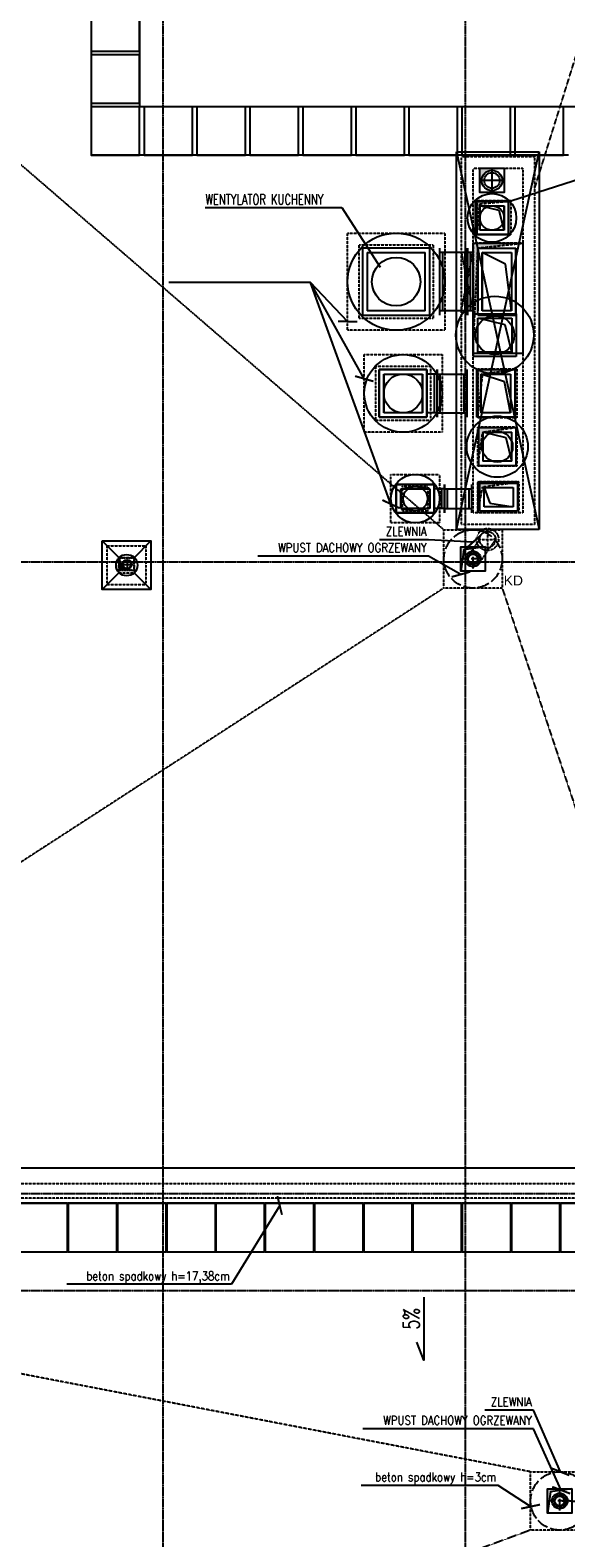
# Model space of a CAD drawing. Extents: x -7228 to 74941, y -112898 to 85621.
# Tile 13 of 256: x 51841 to 52392, y -101066 to -99514. Entities that reach past the tile are written whole.
import ezdxf
from ezdxf.enums import TextEntityAlignment as Align

# ---------------------------------------------------------------- set-up
doc = ezdxf.new("R2010")
doc.units = 0
for name, pattern in [('ACAD_ISO02W100', [15, 12, -3]), ('ACAD_ISO10W100', [18.5, 12, -3, 0.5, -3]), ('CENTER', [2, 1.25, -0.25, 0.25, -0.25]), ('DASHDOT', [1, 0.5, -0.25, 0, -0.25]), ('DASHED', [0.75, 0.5, -0.25])]:
    doc.linetypes.add(name, pattern=pattern)
doc.layers.get('0').update_dxf_attribs({"color": 101, "linetype": 'CONTINUOUS'})
for name, color, linetype in [('Ins-kan', 54, 'CONTINUOUS'), ('Ins-went', 141, 'CONTINUOUS'), ('Ins-wod', 4, 'CONTINUOUS'), ('Krzychu - Warstwa detali na rzutach', 232, 'CONTINUOUS'), ('Opis-spadki', 61, 'CONTINUOUS'), ('Os-osie glowne', 1, 'CENTER'), ('Pzt-chodniki-hatch', 252, 'CONTINUOUS'), ('Sch-opis', 51, 'CONTINUOUS'), ('W-idok', 8, 'CONTINUOUS'), ('W-izol-w', 144, 'CONTINUOUS'), ('W-otwor-strop', 1, 'CONTINUOUS'), ('W-widok-spadki', 61, 'CONTINUOUS')]:
    doc.layers.add(name, color=color, linetype=linetype)
doc.styles.add('ROMANS', font='romans', dxfattribs={"width": 0.85})
doc.styles.add('tab-bud$0$ROMANS', font='romans', dxfattribs={"width": 0.7})
doc.styles.add('TYTUL2', font='ARIAL.TTF')
doc.dimstyles.new('CHMIELNA', dxfattribs={"dimscale": 3.5, "dimtxt": 4, "dimasz": 1.5, "dimexe": 3, "dimexo": 0, "dimgap": 1, "dimtad": 1, "dimdec": 1, "dimrnd": 0.5, "dimzin": 12, "dimdsep": 46, "dimtxsty": 'ROMANS', "dimblk": 'DIMTICK', "dimcen": 0.09, "dimse1": 1, "dimse2": 1, "dimclrd": 143, "dimclrt": 53, "dimadec": 0, "dimazin": 0, "dimtfac": 1, "dimtdec": 1, "dimtix": 1, "dimtmove": 2, "dimatfit": 2, "dimldrblk": 'ARCHTICK', "dimfxl": 0, "dimtolj": 1, "dimtzin": 0, "dimarcsym": 0})

# ---------------------------------------------------------------- blocks, each defined once
blk = doc.blocks.new('_kgjdskfgjkfh')
at = {"linetype": 'ACAD_ISO10W100'}
for p, q in [((10, 0), (-10, 0)), ((0, 10), (0, -10))]:
    blk.add_line(p, q, dxfattribs=at)
at = {"linetype": 'Continuous', "ltscale": 7}
for p, q in [((-8, 0), (-5, 0)), ((-7.6, 2.5), (-4.8, 1.5)), ((-6.5, 4.7), (-4, 2.9)), ((-4.7, 6.5), (-2.9, 4)), ((-2.5, 7.6), (-1.5, 4.8)), ((0, 8), (0, 5)), ((2.5, 7.6), (1.5, 4.8)), ((4.7, 6.5), (2.9, 4)), ((6.5, 4.7), (4, 2.9)), ((7.6, 2.5), (4.8, 1.5)), ((8, 0), (5, 0)), ((-7.6, -2.5), (-4.8, -1.5)), ((-6.5, -4.7), (-4, -2.9)), ((-4.7, -6.5), (-2.9, -4)), ((-2.5, -7.6), (-1.5, -4.8)), ((0, -8), (0, -5)), ((2.5, -7.6), (1.5, -4.8)), ((4.7, -6.5), (2.9, -4)), ((6.5, -4.7), (4, -2.9)), ((7.6, -2.5), (4.8, -1.5))]:
    blk.add_line(p, q, dxfattribs=at)
at = {"linetype": 'ACAD_ISO02W100'}
blk.add_circle((0, 0), 30, dxfattribs=at)
at = {"linetype": 'Continuous', "ltscale": 7}
for radius in [8, 5]:
    blk.add_circle((0, 0), radius, dxfattribs=at)
blk = doc.blocks.new('DIMTICK')
for p, q in [((-1, 0), (1, 0)), ((0, 1), (0, -1))]:
    blk.add_line(p, q)
at = {"const_width": 0.141}
blk.add_lwpolyline([(0.71, 0.71), (-0.71, -0.71)], dxfattribs=at)
blk = doc.blocks.new('SPADKI')
at = {"ltscale": 25}
blk.add_lwpolyline([(0, 0), (0, -70), (-8, -50), (-8, -50)], dxfattribs=at)
at = {"ltscale": 25, "style": 'ROMANS', "width": 0.7}
blk.add_attdef('SP%', text='', height=18, rotation=90, dxfattribs=at).set_placement((-4.9, -24), align=Align.CENTER)
blk = doc.blocks.new('*U2912')
at = {"color": 0, "linetype": 'ByBlock', "lineweight": -2}
blk.add_circle((0, 0), 400, dxfattribs=at)
blk = doc.blocks.new('*U2913')
at = {"color": 0, "linetype": 'ByBlock', "lineweight": -2}
blk.add_circle((0, 0), 200, dxfattribs=at)
blk = doc.blocks.new('*U2916')
at = {"color": 0, "linetype": 'ByBlock', "lineweight": -2}
blk.add_circle((0, 0), 315, dxfattribs=at)
blk = doc.blocks.new('*U2917')
at = {"color": 0, "linetype": 'ByBlock', "lineweight": -2}
blk.add_circle((0, 0), 158, dxfattribs=at)
blk = doc.blocks.new('*U2914')
at = {"color": 0, "linetype": 'ByBlock', "lineweight": -2}
blk.add_circle((0, 0), 250, dxfattribs=at)
blk = doc.blocks.new('*U2915')
at = {"color": 0, "linetype": 'ByBlock', "lineweight": -2}
blk.add_circle((0, 0), 125, dxfattribs=at)
blk = doc.blocks.new('*U2922')
at = {"color": 0, "linetype": 'ByBlock', "lineweight": -2}
blk.add_circle((0, 0), 500, dxfattribs=at)
blk = doc.blocks.new('*U2921')
at = {"color": 0, "linetype": 'ByBlock', "lineweight": -2}
blk.add_circle((0, 0), 250, dxfattribs=at)
blk = doc.blocks.new('*U2923')
at = {"color": 0, "linetype": 'ByBlock', "lineweight": -2}
blk.add_circle((0, 0), 200, dxfattribs=at)
blk = doc.blocks.new('*U2924')
at = {"color": 0, "linetype": 'ByBlock', "lineweight": -2}
blk.add_circle((0, 0), 250, dxfattribs=at)
blk = doc.blocks.new('*U2925')
at = {"color": 0, "linetype": 'ByBlock', "lineweight": -2}
blk.add_circle((0, 0), 125, dxfattribs=at)

msp = doc.modelspace()

# ---------------------------------------------------------------- hatches: boundary and pattern name
at = {"layer": 'W-otwor-strop'}
h = msp.add_hatch(color=256, dxfattribs=at)
h.paths.add_polyline_path([(52303.547, -99656.302), (52303.547, -99681.302), (52305.616, -99670.443, -0.03903407), (52305.487, -99668.802, -0.13391706), (52306.95, -99663.441), (52307.547, -99660.302), (52310.686, -99659.704, -0.17385995), (52317.689, -99658.37), (52328.547, -99656.302)])
h.paths.add_polyline_path([(52306.95, -99663.441, 0.13391706), (52305.487, -99668.802), (52305.928, -99668.802)], flags=17)
h.paths.add_polyline_path([(52305.928, -99668.802), (52305.487, -99668.802, 0.03903407), (52305.616, -99670.443)], flags=17)
h.paths.add_polyline_path([(52310.686, -99659.704), (52307.547, -99660.302), (52306.95, -99663.441, -0.12712734)], flags=17)
h.paths.add_polyline_path([(52310.686, -99659.704), (52316.047, -99658.683), (52316.047, -99658.242, 0.13391706)], flags=17)
h.paths.add_polyline_path([(52317.689, -99658.37, 0.03903407), (52316.047, -99658.242), (52316.047, -99658.683)], flags=17)
for points in [[(52335.511, -99689.861), (52300.511, -99689.861), (52300.511, -99724.861), (52303.511, -99692.861)], [(52347.71, -99733.323), (52296.547, -99733.323), (52296.547, -99846.952), (52301.547, -99738.323)], [(52341.547, -99862.957), (52301.547, -99862.957), (52301.547, -99912.985), (52306.547, -99867.957)], [(52341.547, -99922.787), (52301.547, -99922.787), (52301.547, -99962.787), (52306.547, -99927.787)], [(52343.543, -99979.071), (52301.547, -99979.071), (52301.547, -100010.957), (52306.547, -99984.071)], [(52309.094, -100045.79), (52287.094, -100048.79), (52284.094, -100070.79), (52284.094, -100045.79)]]:
    msp.add_hatch(color=256, dxfattribs=at).paths.add_polyline_path(points)
h = msp.add_hatch(color=256, dxfattribs=at)
h.paths.add_polyline_path([(51938.249, -100067.977), (51935.547, -100067.302), (51933.747, -100061.302), (51932.547, -100061.302), (51932.547, -100070.302), (51947.547, -100070.302), (51940.788, -100068.612, -0.14125293)])
h.paths.add_polyline_path([(51932.547, -100057.302), (51932.547, -100061.302), (51933.747, -100061.302)])
h.paths.add_polyline_path([(51938.249, -100067.977, 0.13216858), (51940.62, -100068.615), (51940.62, -100068.57)], flags=17)
at = {"layer": 'W-otwor-strop', "linetype": 'Continuous'}
msp.add_hatch(color=256, dxfattribs=at).paths.add_polyline_path([(52398.344, -101015.29), (52376.344, -101018.29), (52373.344, -101040.29), (52373.344, -101015.29)])

# ---------------------------------------------------------------- linework, layer by layer
at = {"color": 4, "linetype": 'Continuous'}
msp.add_line((52333.047, -99724.327), (52299.047, -99724.327), dxfattribs=at)
at = {"color": 0, "linetype": 'ByBlock', "lineweight": -2}
msp.add_line((52244.647, -99867.985), (52244.647, -99907.985), dxfattribs=at)
msp.add_circle((52237.144, -99996.264), 12.5, dxfattribs=at)
at = {"layer": 'Ins-kan', "linetype": 'Continuous', "ltscale": 0.3}
for p, q in [((51935.895, -100063.89), (51945.345, -100063.89)), ((51940.62, -100059.165), (51940.62, -100068.615))]:
    msp.add_line(p, q, dxfattribs=at)
for centre, radius in [((51940.304, -100064.741), 11), ((51940.62, -100063.89), 4.725), ((51940.62, -100063.89), 4.125)]:
    msp.add_circle(centre, radius, dxfattribs=at)
at = {"layer": 'Ins-went', "ltscale": 2}
for p, q in [((52316.047, -99656.802), (52316.047, -99680.802)), ((52328.047, -99668.802), (52304.047, -99668.802)), ((52333.047, -99690.327), (52299.047, -99690.327)), ((52299.047, -99690.327), (52299.047, -99724.327)), ((52299.047, -99724.327), (52299.047, -99690.327)), ((52299.047, -99690.327), (52333.047, -99690.327)), ((52303.547, -99694.827), (52303.547, -99719.827)), ((52303.547, -99694.827), (52328.547, -99694.827)), ((52323.547, -99699.827), (52303.547, -99694.827)), ((52303.547, -99719.827), (52303.547, -99694.827)), ((52303.547, -99694.827), (52328.547, -99694.827)), ((52328.547, -99719.827), (52328.547, -99694.827)), ((52328.547, -99694.827), (52328.547, -99719.827)), ((52333.047, -99724.327), (52333.047, -99690.327)), ((52333.047, -99690.327), (52333.047, -99724.327)), ((52328.547, -99719.827), (52323.547, -99699.827)), ((52299.047, -99724.327), (52333.047, -99724.327)), ((52328.547, -99719.827), (52303.547, -99719.827)), ((52328.547, -99719.827), (52303.547, -99719.827)), ((52251.976, -99738.457), (52182.976, -99738.457)), ((52182.976, -99738.457), (52182.976, -99807.457)), ((52187.476, -99742.957), (52187.476, -99802.957)), ((52187.476, -99742.957), (52247.476, -99742.957)), ((52247.476, -99802.957), (52247.476, -99742.957)), ((52251.976, -99807.457), (52251.976, -99738.457)), ((52262.447, -99807.457), (52262.447, -99738.457)), ((52291.047, -99742.957), (52262.447, -99742.957)), ((52265.447, -99802.957), (52265.447, -99742.957)), ((52288.047, -99742.957), (52288.047, -99802.957)), ((52291.047, -99807.443), (52291.047, -99738.443)), ((52291.047, -99738.457), (52291.047, -99807.457)), ((52294.047, -99802.943), (52294.047, -99742.943)), ((52301.547, -99738.443), (52340.547, -99738.443)), ((52301.547, -99738.443), (52301.547, -99742.943)), ((52301.547, -99807.443), (52301.547, -99738.443)), ((52301.547, -99738.443), (52340.547, -99738.443)), ((52301.547, -99742.943), (52301.547, -99802.943)), ((52306.047, -99742.943), (52306.047, -99802.943)), ((52330.047, -99754.943), (52306.047, -99742.943)), ((52306.047, -99802.943), (52306.047, -99742.943)), ((52306.047, -99742.943), (52336.047, -99742.943)), ((52336.047, -99742.943), (52336.047, -99802.943)), ((52336.047, -99742.943), (52336.047, -99802.943)), ((52340.547, -99807.443), (52340.547, -99738.443)), ((52340.547, -99738.443), (52340.547, -99807.443)), ((52336.047, -99802.943), (52330.047, -99754.943)), ((52247.476, -99802.957), (52187.476, -99802.957)), ((52291.047, -99802.957), (52262.447, -99802.957)), ((52301.547, -99807.443), (52301.547, -99802.943)), ((52336.047, -99802.943), (52306.047, -99802.943)), ((52182.976, -99807.457), (52251.976, -99807.457)), ((52297.047, -99849.957), (52297.047, -99805.957)), ((52297.047, -99805.957), (52341.047, -99805.957)), ((52301.547, -99807.443), (52340.547, -99807.443)), ((52340.547, -99807.443), (52301.547, -99807.443)), ((52329.547, -99817.457), (52301.547, -99810.457)), ((52301.547, -99845.457), (52301.547, -99810.457)), ((52301.547, -99810.457), (52336.547, -99810.457)), ((52336.547, -99845.457), (52329.547, -99817.457)), ((52336.547, -99810.457), (52336.547, -99845.457)), ((52341.047, -99805.957), (52341.047, -99849.957)), ((52341.047, -99849.957), (52297.047, -99849.957)), ((52336.547, -99845.457), (52301.547, -99845.457)), ((52249.147, -99863.485), (52200.147, -99863.485)), ((52200.147, -99863.485), (52200.147, -99912.485)), ((52200.147, -99912.485), (52200.147, -99863.485)), ((52200.147, -99863.485), (52249.147, -99863.485)), ((52249.147, -99912.485), (52249.147, -99863.485)), ((52249.147, -99863.485), (52249.147, -99912.485)), ((52259.647, -99912.485), (52259.647, -99863.485)), ((52259.647, -99863.485), (52259.647, -99912.485)), ((52290.047, -99863.485), (52290.047, -99912.485)), ((52300.547, -99912.485), (52300.547, -99863.485)), ((52300.547, -99863.485), (52339.547, -99863.485)), ((52339.547, -99863.485), (52339.547, -99912.485)), ((52204.647, -99867.985), (52204.647, -99907.985)), ((52204.647, -99867.985), (52244.647, -99867.985)), ((52204.647, -99907.985), (52204.647, -99867.985)), ((52204.647, -99867.985), (52244.647, -99867.985)), ((52244.647, -99907.985), (52244.647, -99867.985)), ((52259.647, -99867.985), (52249.147, -99867.985)), ((52256.647, -99867.985), (52256.647, -99907.985)), ((52259.647, -99867.985), (52290.047, -99867.985)), ((52262.647, -99907.985), (52262.647, -99867.985)), ((52287.047, -99867.985), (52287.047, -99907.985)), ((52329.047, -99875.985), (52305.047, -99867.985)), ((52305.047, -99907.985), (52305.047, -99867.985)), ((52305.047, -99867.985), (52335.047, -99867.985)), ((52335.047, -99907.985), (52329.047, -99875.985)), ((52335.047, -99867.985), (52335.047, -99907.985)), ((52200.147, -99912.485), (52249.147, -99912.485)), ((52249.147, -99912.485), (52200.147, -99912.485)), ((52244.647, -99907.985), (52204.647, -99907.985)), ((52244.647, -99907.985), (52204.647, -99907.985)), ((52259.647, -99907.985), (52249.147, -99907.985)), ((52259.647, -99907.985), (52290.047, -99907.985)), ((52339.547, -99912.485), (52300.547, -99912.485)), ((52335.047, -99907.985), (52305.047, -99907.985)), ((52341.047, -99923.287), (52302.047, -99923.287)), ((52302.047, -99923.287), (52302.047, -99962.287)), ((52330.547, -99933.787), (52306.547, -99927.787)), ((52306.547, -99927.787), (52306.547, -99957.787)), ((52306.547, -99927.787), (52336.547, -99927.787)), ((52336.547, -99957.787), (52336.547, -99927.787)), ((52341.047, -99962.287), (52341.047, -99923.287)), ((52336.547, -99957.787), (52330.547, -99933.787)), ((52336.547, -99957.787), (52306.547, -99957.787)), ((52302.047, -99962.287), (52341.047, -99962.287)), ((52217.643, -100010.764), (52217.643, -99981.764)), ((52217.643, -99981.764), (52256.643, -99981.764)), ((52256.644, -99981.764), (52217.644, -99981.764)), ((52217.644, -99981.764), (52217.644, -100010.764)), ((52222.143, -100006.264), (52222.143, -99986.264)), ((52222.143, -99986.264), (52252.143, -99986.264)), ((52222.144, -99986.264), (52234.929, -99983.962)), ((52222.144, -99986.264), (52222.144, -100006.264)), ((52222.144, -99986.264), (52252.144, -99986.264)), ((52252.144, -99986.264), (52239.359, -99983.962)), ((52252.143, -99986.264), (52252.143, -100006.264)), ((52252.144, -100006.264), (52252.144, -99986.264)), ((52256.643, -99981.764), (52256.643, -100010.764)), ((52267.143, -99986.264), (52256.643, -99986.264)), ((52256.644, -100010.764), (52256.644, -99981.764)), ((52264.143, -99986.264), (52264.143, -100006.264)), ((52267.143, -100010.764), (52267.143, -99981.764)), ((52267.143, -99981.764), (52267.143, -100010.764)), ((52267.143, -99986.264), (52295.143, -99986.264)), ((52270.143, -100006.264), (52270.143, -99986.264)), ((52292.143, -99986.264), (52292.143, -100006.264)), ((52295.143, -99981.764), (52295.143, -100010.764)), ((52303.474, -99980.272), (52342.474, -99980.272)), ((52303.474, -100009.272), (52303.474, -99980.272)), ((52307.974, -99984.772), (52337.974, -99984.772)), ((52307.974, -100004.772), (52307.974, -99984.772)), ((52307.974, -99984.772), (52313.974, -100000.772)), ((52337.974, -99984.772), (52337.974, -100004.772)), ((52342.474, -99980.272), (52342.474, -100009.272)), ((52252.143, -100006.264), (52222.143, -100006.264)), ((52222.144, -100006.264), (52234.929, -100008.566)), ((52252.144, -100006.264), (52222.144, -100006.264)), ((52252.144, -100006.264), (52239.359, -100008.566)), ((52267.143, -100006.264), (52256.643, -100006.264)), ((52267.143, -100006.264), (52295.143, -100006.264)), ((52337.974, -100004.772), (52307.974, -100004.772)), ((52313.974, -100000.772), (52337.974, -100004.772)), ((52256.643, -100010.764), (52217.643, -100010.764)), ((52217.644, -100010.764), (52256.644, -100010.764)), ((52342.474, -100009.272), (52303.474, -100009.272))]:
    msp.add_line(p, q, dxfattribs=at)
for points in [[(52296.547, -99742.957), (52284.547, -99742.957)], [(52296.547, -99802.957), (52284.547, -99802.957)]]:
    msp.add_lwpolyline(points, dxfattribs=at)
at = {"layer": 'Ins-went'}
msp.add_circle((52316.047, -99668.802), 10.56, dxfattribs=at)
at = {"layer": 'Ins-went', "ltscale": 2}
for centre, radius in [((52316.047, -99668.802), 8), ((52316.047, -99707.327), 12.5), ((52217.476, -99772.957), 25), ((52224.647, -99887.985), 40), ((52224.647, -99887.985), 20), ((52321.547, -99942.787), 15.75)]:
    msp.add_circle(centre, radius, dxfattribs=at)
at = {"layer": 'Ins-wod', "linetype": 'DASHED', "ltscale": 0.5}
for p, q in [((52311.547, -100027.052), (52311.547, -100049.552)), ((52300.297, -100038.302), (52322.797, -100038.302))]:
    msp.add_line(p, q, dxfattribs=at)
for points in [[(52303.297, -100038.302), (52290.183, -100057.02)], [(52319.797, -100038.302), (52301.25, -100064.774)], [(52477.74, -101030.994), (52385.797, -101027.802)]]:
    msp.add_lwpolyline(points, dxfattribs=at)
for radius in [11.344, 8.25]:
    msp.add_circle((52311.547, -100038.302), radius, dxfattribs=at)
at = {"layer": 'Os-osie glowne'}
for points in [[(51977.547, -96629.302), (51977.547, -102606.302)], [(52288.547, -96629.302), (52288.547, -102606.302)], [(50525.547, -100061.302), (62792.547, -100061.302)], [(50525.547, -100711.302), (62792.547, -100711.302)], [(50525.547, -100811.302), (62792.547, -100811.302)]]:
    msp.add_lwpolyline(points, dxfattribs=at)
at = {"layer": 'Pzt-chodniki-hatch'}
for points in [[(51903.515, -97948.802), (51903.515, -99642.861)], [(51953.515, -98770.027), (51953.515, -99592.861)], [(52444.71, -99592.861), (51953.515, -99592.861)], [(52394.71, -99642.861), (51903.515, -99642.861)]]:
    msp.add_lwpolyline(points, dxfattribs=at)
for points in [[(51903.515, -99485.861), (51903.515, -99535.861), (51953.515, -99535.861), (51953.515, -99485.861)], [(51903.515, -99539.361), (51903.515, -99589.361), (51953.515, -99589.361), (51953.515, -99539.361)], [(51903.515, -99592.861), (51903.515, -99642.861), (51953.515, -99642.861), (51953.515, -99592.861)], [(51958.015, -99592.861), (51958.015, -99642.861), (52008.015, -99642.861), (52008.015, -99592.861)], [(52012.515, -99592.861), (52012.515, -99642.861), (52062.515, -99642.861), (52062.515, -99592.861)], [(52067.015, -99592.861), (52067.015, -99642.861), (52117.015, -99642.861), (52117.015, -99592.861)], [(52121.515, -99592.861), (52121.515, -99642.861), (52171.515, -99642.861), (52171.515, -99592.861)], [(52176.015, -99592.861), (52176.015, -99642.861), (52226.015, -99642.861), (52226.015, -99592.861)], [(52230.515, -99592.861), (52230.515, -99642.861), (52280.515, -99642.861), (52280.515, -99592.861)], [(52285.015, -99592.861), (52285.015, -99642.861), (52335.015, -99642.861), (52335.015, -99592.861)], [(52339.515, -99592.861), (52339.515, -99642.861), (52389.515, -99642.861), (52389.515, -99592.861)], [(51829.427, -100721.302), (51829.427, -100771.302), (51879.427, -100771.302), (51879.427, -100721.302)], [(51880.087, -100721.302), (51880.087, -100771.302), (51930.087, -100771.302), (51930.087, -100721.302)], [(51930.747, -100721.302), (51930.747, -100771.302), (51980.747, -100771.302), (51980.747, -100721.302)], [(51981.407, -100721.302), (51981.407, -100771.302), (52031.407, -100771.302), (52031.407, -100721.302)], [(52032.067, -100721.302), (52032.067, -100771.302), (52082.067, -100771.302), (52082.067, -100721.302)], [(52082.727, -100721.302), (52082.727, -100771.302), (52132.727, -100771.302), (52132.727, -100721.302)], [(52133.387, -100721.302), (52133.387, -100771.302), (52183.387, -100771.302), (52183.387, -100721.302)], [(52184.047, -100721.302), (52184.047, -100771.302), (52234.047, -100771.302), (52234.047, -100721.302)], [(52234.707, -100721.302), (52234.707, -100771.302), (52284.707, -100771.302), (52284.707, -100721.302)], [(52285.367, -100721.302), (52285.367, -100771.302), (52335.367, -100771.302), (52335.367, -100721.302)], [(52336.027, -100721.302), (52336.027, -100771.302), (52386.027, -100771.302), (52386.027, -100721.302)], [(52386.687, -100721.302), (52386.687, -100771.302), (52436.687, -100771.302), (52436.687, -100721.302)]]:
    msp.add_lwpolyline(points, close=True, dxfattribs=at)
at = {"layer": 'Sch-opis'}
for p, q in [((52335.511, -99689.861), (52449.51, -99653.271)), ((52020.917, -99696.722), (52161.53, -99696.722)), ((52161.53, -99696.722), (52200.875, -99757.973))]:
    msp.add_line(p, q, dxfattribs=at)
at = {"layer": 'W-idok', "linetype": 'DASHED', "ltscale": 0.5}
for p, q in [((52284.547, -99644.302), (52359.71, -99644.302)), ((52284.547, -100022.957), (52284.547, -99644.302)), ((52359.71, -99644.302), (52359.71, -100022.957)), ((52296.547, -99656.302), (52347.71, -99656.302)), ((52296.547, -100010.957), (52296.547, -99656.302)), ((52347.71, -99656.302), (52347.71, -100010.957)), ((52347.71, -100010.957), (52296.547, -100010.957)), ((52359.71, -100022.957), (52284.547, -100022.957))]:
    msp.add_line(p, q, dxfattribs=at)
for points in [[(52167.476, -99722.957), (52267.476, -99722.957), (52267.476, -99822.957), (52167.476, -99822.957)], [(52179.476, -99734.957), (52255.476, -99734.957), (52255.476, -99810.957), (52179.476, -99810.957)], [(52184.647, -99847.985), (52264.647, -99847.985), (52264.647, -99927.985), (52184.647, -99927.985)], [(52196.647, -99859.985), (52252.647, -99859.985), (52252.647, -99915.985), (52196.647, -99915.985)], [(52212.144, -99971.264), (52262.144, -99971.264), (52262.144, -100021.264), (52212.144, -100021.264)], [(52224.144, -99983.264), (52250.144, -99983.264), (52250.144, -100009.264), (52224.144, -100009.264)], [(51920.047, -100044.802), (51960.047, -100044.802), (51960.047, -100084.802), (51920.047, -100084.802)], [(51932.047, -100056.802), (51948.047, -100056.802), (51948.047, -100072.802), (51932.047, -100072.802)]]:
    msp.add_lwpolyline(points, close=True, dxfattribs=at)
at = {"layer": 'W-idok', "linetype": 'DASHED'}
for points in [[(52284.547, -99802.957), (52296.547, -99742.957)], [(52284.547, -99742.957), (52296.547, -99802.957)]]:
    msp.add_lwpolyline(points, dxfattribs=at)
at = {"layer": 'W-idok', "linetype": 'DASHED', "ltscale": 0.5}
for points in [[(52507.547, -100701.302), (50897.547, -100701.302)], [(52492.547, -100716.302), (50912.547, -100716.302)]]:
    msp.add_lwpolyline(points, dxfattribs=at)
at = {"layer": 'W-izol-w', "linetype": 'Continuous'}
for p, q in [((52279.547, -99639.302), (52364.71, -99639.302)), ((52279.547, -100027.957), (52279.547, -99639.302)), ((52364.71, -99639.302), (52364.71, -100027.957)), ((52364.71, -100027.957), (52279.547, -100027.957)), ((52523.547, -100685.302), (50881.547, -100685.302))]:
    msp.add_line(p, q, dxfattribs=at)
for points in [[(52279.547, -99639.302), (52364.71, -100027.957)], [(52279.547, -100027.957), (52364.71, -99639.302)], [(51915.047, -100039.802), (51931.825, -100056.58)], [(51947.762, -100057.087), (51965.047, -100039.802)], [(51915.047, -100089.802), (51932.231, -100072.618)], [(51947.381, -100072.136), (51965.047, -100089.802)], [(51547.547, -100721.302), (52487.547, -100721.302)]]:
    msp.add_lwpolyline(points, dxfattribs=at)
msp.add_lwpolyline([(51915.047, -100039.802), (51965.047, -100039.802), (51965.047, -100089.802), (51915.047, -100089.802)], close=True, dxfattribs=at)
at = {"layer": 'W-otwor-strop', "linetype": 'Continuous', "ltscale": 0.5}
for points in [[(52303.547, -99656.302), (52328.547, -99656.302), (52328.547, -99681.302), (52303.547, -99681.302)], [(52296.547, -99733.323), (52347.71, -99733.323), (52347.71, -99846.952), (52296.547, -99846.952)], [(52373.344, -101015.29), (52398.344, -101015.29), (52398.344, -101040.29), (52373.344, -101040.29)], [(52398.344, -101015.29), (52376.344, -101018.29), (52373.344, -101040.29), (52373.344, -101015.29)]]:
    msp.add_lwpolyline(points, close=True, dxfattribs=at)
at = {"layer": 'W-otwor-strop', "linetype": 'DASHED', "ltscale": 0.5}
for points in [[(52300.511, -99689.861), (52335.511, -99689.861), (52335.511, -99724.861), (52300.511, -99724.861)], [(52347.71, -99733.323), (52296.547, -99733.323), (52296.547, -99846.952), (52301.547, -99738.323)], [(52301.547, -99862.957), (52341.547, -99862.957), (52341.547, -99912.985), (52301.547, -99912.985)], [(52301.547, -99922.787), (52341.547, -99922.787), (52341.547, -99962.787), (52301.547, -99962.787)], [(52301.547, -99979.071), (52343.543, -99979.071), (52343.543, -100010.957), (52301.547, -100010.957)]]:
    msp.add_lwpolyline(points, close=True, dxfattribs=at)
for points in [[(52335.511, -99689.861), (52300.511, -99689.861), (52300.511, -99724.861), (52303.511, -99692.861), (52335.511, -99689.861)], [(52341.547, -99862.957), (52301.547, -99862.957), (52301.547, -99912.985), (52306.547, -99867.957), (52341.547, -99862.957)], [(52341.547, -99922.787), (52301.547, -99922.787), (52301.547, -99962.787), (52306.547, -99927.787), (52341.547, -99922.787)], [(52343.543, -99979.071), (52301.547, -99979.071), (52301.547, -100010.957), (52306.547, -99984.071), (52343.543, -99979.071)]]:
    msp.add_lwpolyline(points, dxfattribs=at)
at = {"layer": 'W-otwor-strop'}
for points in [[(52284.094, -100045.79), (52309.094, -100045.79), (52309.094, -100070.79), (52284.094, -100070.79)], [(52309.094, -100045.79), (52287.094, -100048.79), (52284.094, -100070.79), (52284.094, -100045.79)]]:
    msp.add_lwpolyline(points, close=True, dxfattribs=at)
at = {"layer": 'W-otwor-strop', "linetype": 'DASHDOT', "ltscale": 0.5}
msp.add_lwpolyline([(51932.547, -100057.302), (51947.547, -100057.302), (51947.547, -100070.302), (51932.547, -100070.302)], close=True, dxfattribs=at)
msp.add_lwpolyline([(51932.547, -100057.302), (51935.547, -100067.302), (51947.547, -100070.302)], dxfattribs=at)
at = {"layer": 'W-widok-spadki', "linetype": 'DASHED', "ltscale": 0.5}
for points in [[(52266.547, -100028.302), (51447.547, -99321.302)], [(52359.71, -99677.861), (52457.547, -99364.302)], [(52266.547, -100088.302), (51547.547, -100554.302)], [(52326.547, -100088.302), (52525.547, -100685.302)], [(52355.797, -100997.802), (50917.547, -100721.302)], [(52355.797, -101057.802), (50917.547, -101588.302)]]:
    msp.add_lwpolyline(points, dxfattribs=at)
for points in [[(52266.547, -100028.302), (52326.547, -100028.302), (52326.547, -100088.302), (52266.547, -100088.302)], [(52355.797, -100997.802), (52415.797, -100997.802), (52415.797, -101057.802), (52355.797, -101057.802)]]:
    msp.add_lwpolyline(points, close=True, dxfattribs=at)

# ---------------------------------------------------------------- block references
at = {"layer": 'Ins-went', "ltscale": 2, "yscale": 0.1000000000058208, "zscale": 0.1}
for name, p, xscale, rotation in [('*U2914', (52316.047, -99707.327), 0.1000000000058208, 90), ('*U2915', (52316.047, -99707.327), 0.09999999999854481, 180), ('*U2922', (52217.476, -99772.957), 0.1000000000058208, 90), ('*U2921', (52217.476, -99772.957), 0.09999999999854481, 180), ('*U2912', (52319.047, -99827.957), 0.1000000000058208, 90), ('*U2913', (52319.047, -99827.957), 0.09999999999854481, 180), ('*U2923', (52224.647, -99887.985), 0.09999999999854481, 180), ('*U2916', (52321.547, -99942.787), 0.1000000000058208, 90), ('*U2917', (52321.547, -99942.787), 0.09999999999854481, 180), ('*U2924', (52237.144, -99996.264), 0.1000000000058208, 90), ('*U2925', (52237.144, -99996.264), 0.09999999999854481, 180)]:
    msp.add_blockref(name, p, dxfattribs=dict(at, xscale=xscale, rotation=rotation))
at = {"layer": 'Ins-wod', "rotation": 270}
for p in [(52296.547, -100058.302), (52296.547, -100058.302), (52385.797, -101027.802), (52385.797, -101027.802)]:
    msp.add_blockref('_kgjdskfgjkfh', p, dxfattribs=at)
at = {"layer": 'Opis-spadki', "xscale": 0.9245656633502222, "yscale": 0.924565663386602, "zscale": 0.9245656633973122}
msp.add_blockref('SPADKI', (52245.98, -100818.221), dxfattribs=at).add_auto_attribs({'SP%': '5%'})

# ---------------------------------------------------------------- texts
at = {"layer": 'Ins-wod', "insert": (52328.164, -100075.404), "char_height": 10.2123, "width": 1336.21749, "attachment_point": 1, "style": 'TYTUL2'}
msp.add_mtext('KD', dxfattribs=at)
at = {"layer": 'Sch-opis', "style": 'tab-bud$0$ROMANS', "width": 0.7}
msp.add_text('WENTYLATOR KUCHENNY', height=10.75717, rotation=0, dxfattribs=at).set_placement((52021.184, -99693.667))
at = {"layer": 'Sch-opis', "char_height": 9, "width": 203.76147, "attachment_point": 3, "style": 'ROMANS'}
for s, insert in [('ZLEWNIA', (52248.735, -100025.418)), ('WPUST DACHOWY OGRZEWANY', (52248.735, -100042.23)), ('beton spadkowy h=17,38cm', (52046.121, -100791.801)), ('ZLEWNIA', (52356.921, -100921.246)), ('WPUST DACHOWY OGRZEWANY', (52356.921, -100940.37)), ('beton spadkowy h=3cm', (52320.473, -100998.696))]:
    msp.add_mtext(s, dxfattribs=dict(at, insert=insert))

# ---------------------------------------------------------------- leaders
at = {"layer": 'Krzychu - Warstwa detali na rzutach'}
for points in [[(52167.476, -99813.953), (52129.48, -99773.755), (51983.687, -99773.73)], [(52184.647, -99872.861), (52129.486, -99773.755), (51983.692, -99773.73)], [(52212.144, -100001.897), (52129.493, -99773.772), (51983.692, -99773.73)]]:
    msp.add_leader(points, dimstyle='CHMIELNA', override={"dimasz": 4, "dimgap": 1, "dimtad": 0}, dxfattribs=at)
at = {"layer": 'Sch-opis'}
for points in [[(52296.548, -100041.111), (52250.742, -100038.486), (52200.457, -100038.486)], [(52284.094, -100074.216), (52250.742, -100055.297), (52075.161, -100055.297)], [(52097.621, -100723.652), (52048.128, -100804.869), (51878.537, -100804.869)], [(52386.422, -100997.802), (52358.928, -100934.313), (52308.643, -100934.313)], [(52387.344, -101016.79), (52358.928, -100953.437), (52183.346, -100953.437)], [(52355.809, -101033.638), (52322.276, -101011.763), (52181.319, -101011.763)]]:
    msp.add_leader(points, dimstyle='CHMIELNA', override={"dimasz": 4, "dimgap": 1, "dimtad": 0}, dxfattribs=at)

doc.saveas('drawing.dxf')
